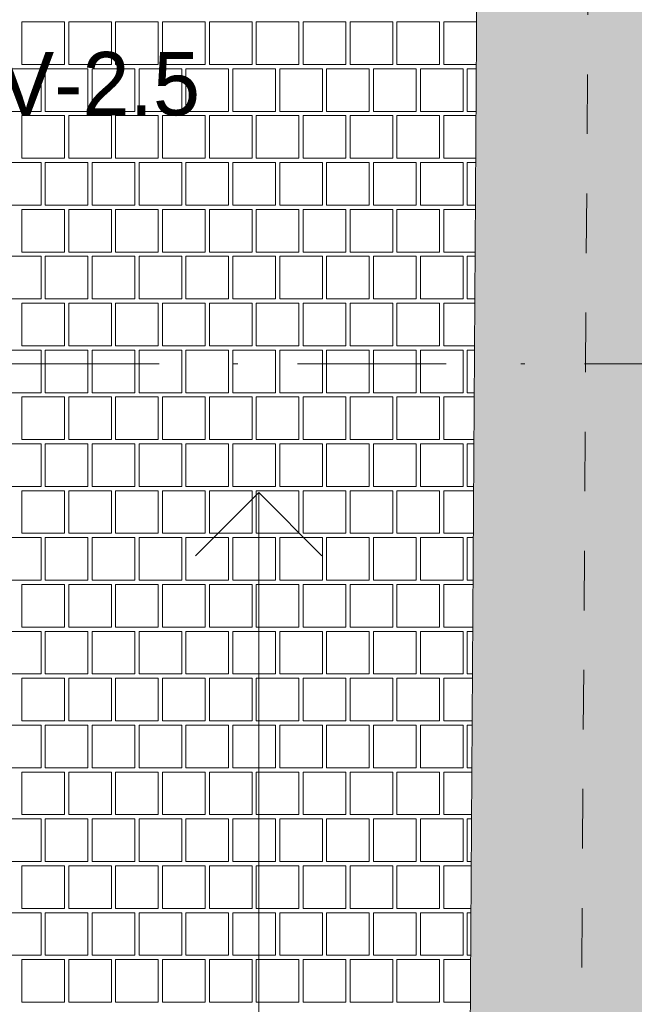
# Paper-space layout 'SA-902 Ruumi 103 siseviimistlused' of a CAD drawing. Header units: millimetres. Extents: x 15 to 415, y 5 to 292.
# Tile 37 of 71: x 120 to 135, y 147 to 170. Entities that reach past the tile are written whole.
import ezdxf
from ezdxf.xclip import XClip

# ---------------------------------------------------------------- set-up
doc = ezdxf.new("R2010")
doc.units = ezdxf.units.MM
doc.header["$MEASUREMENT"] = 0
doc.header["$XCLIPFRAME"] = 2
doc.linetypes.add('Dot & Dashed', pattern=[6.702778, 3.527778, -1.763889, 0, -1.411111])
doc.linetypes.add('Small Dashed', pattern=[2.822222, 1.411111, -1.411111])
for name, color, linetype in [('AR - Seinad SS.ol', 7, 'Continuous'), ('AR - Talad', 7, 'Continuous'), ('AR - Teljed', 7, 'Continuous'), ('SA - põrandaviimistlus', 7, 'Continuous'), ('SA - tähistused - põrandaviimistlus', 7, 'Continuous')]:
    doc.layers.add(name, color=color, linetype=linetype)
doc.styles.add('GENERATED_STYLE_3', font='txt')

# ---------------------------------------------------------------- blocks, each defined once
blk = doc.blocks.new('*X2')
at = {"layer": 'SA - põrandaviimistlus', "color": 254, "linetype": 'Continuous', "lineweight": 13}
for p, q in [((120.433, 168.819), (120.433, 169.829)), ((120.433, 169.829), (120.938, 169.829)), ((121.443, 169.829), (120.938, 169.829)), ((121.443, 168.819), (121.443, 169.829)), ((122.554, 169.829), (121.544, 169.829)), ((121.544, 169.829), (121.544, 168.819)), ((122.554, 168.819), (122.554, 169.829)), ((122.655, 168.819), (122.655, 169.829)), ((122.655, 169.829), (123.16, 169.829)), ((123.665, 169.829), (123.16, 169.829)), ((123.665, 168.819), (123.665, 169.829)), ((124.776, 169.829), (123.766, 169.829)), ((123.766, 169.829), (123.766, 168.819)), ((124.776, 168.819), (124.776, 169.829)), ((124.877, 168.819), (124.877, 169.829)), ((124.877, 169.829), (125.382, 169.829)), ((125.887, 169.829), (125.382, 169.829)), ((125.887, 168.819), (125.887, 169.829)), ((126.998, 169.829), (125.988, 169.829)), ((125.988, 169.829), (125.988, 168.819)), ((126.998, 168.819), (126.998, 169.829)), ((127.099, 168.819), (127.099, 169.829)), ((127.099, 169.829), (127.604, 169.829)), ((128.109, 169.829), (127.604, 169.829)), ((128.109, 168.819), (128.109, 169.829)), ((129.22, 169.829), (128.21, 169.829)), ((128.21, 169.829), (128.21, 168.819)), ((129.22, 168.819), (129.22, 169.829)), ((129.321, 168.819), (129.321, 169.829)), ((129.321, 169.829), (129.826, 169.829)), ((130.331, 169.829), (129.826, 169.829)), ((130.331, 168.819), (130.331, 169.829)), ((131.209, 169.829), (130.432, 169.829)), ((130.432, 169.829), (130.432, 168.819)), ((120.888, 168.718), (119.878, 168.718)), ((120.938, 168.819), (120.433, 168.819)), ((120.888, 167.708), (120.888, 168.718)), ((120.938, 168.819), (121.443, 168.819)), ((121.999, 168.718), (120.989, 168.718)), ((120.989, 168.718), (120.989, 167.708)), ((121.544, 168.819), (122.554, 168.819)), ((121.999, 167.708), (121.999, 168.718)), ((123.11, 168.718), (122.1, 168.718)), ((122.1, 168.718), (122.1, 167.708)), ((123.16, 168.819), (122.655, 168.819)), ((123.11, 167.708), (123.11, 168.718)), ((123.16, 168.819), (123.665, 168.819)), ((124.221, 168.718), (123.211, 168.718)), ((123.211, 168.718), (123.211, 167.708)), ((123.766, 168.819), (124.776, 168.819)), ((124.221, 167.708), (124.221, 168.718)), ((125.332, 168.718), (124.322, 168.718)), ((124.322, 168.718), (124.322, 167.708)), ((125.382, 168.819), (124.877, 168.819)), ((125.332, 167.708), (125.332, 168.718)), ((125.382, 168.819), (125.887, 168.819)), ((126.443, 168.718), (125.433, 168.718)), ((125.433, 168.718), (125.433, 167.708)), ((125.988, 168.819), (126.998, 168.819)), ((126.443, 167.708), (126.443, 168.718)), ((127.554, 168.718), (126.544, 168.718)), ((126.544, 168.718), (126.544, 167.708)), ((127.604, 168.819), (127.099, 168.819)), ((127.554, 167.708), (127.554, 168.718)), ((127.604, 168.819), (128.109, 168.819)), ((128.665, 168.718), (127.655, 168.718)), ((127.655, 168.718), (127.655, 167.708)), ((128.21, 168.819), (129.22, 168.819)), ((128.665, 167.708), (128.665, 168.718)), ((129.776, 168.718), (128.766, 168.718)), ((128.766, 168.718), (128.766, 167.708)), ((129.826, 168.819), (129.321, 168.819)), ((129.776, 167.708), (129.776, 168.718)), ((129.826, 168.819), (130.331, 168.819)), ((130.887, 168.718), (129.877, 168.718)), ((129.877, 168.718), (129.877, 167.708)), ((130.432, 168.819), (131.203, 168.819)), ((130.887, 167.708), (130.887, 168.718)), ((131.202, 168.718), (130.988, 168.718)), ((130.988, 168.718), (130.988, 167.708)), ((119.878, 167.708), (120.888, 167.708)), ((120.433, 166.597), (120.433, 167.607)), ((120.433, 167.607), (120.938, 167.607)), ((121.443, 167.607), (120.938, 167.607)), ((120.989, 167.708), (121.999, 167.708)), ((121.443, 166.597), (121.443, 167.607)), ((122.554, 167.607), (121.544, 167.607)), ((121.544, 167.607), (121.544, 166.597)), ((122.1, 167.708), (123.11, 167.708)), ((122.554, 166.597), (122.554, 167.607)), ((122.655, 166.597), (122.655, 167.607)), ((122.655, 167.607), (123.16, 167.607)), ((123.665, 167.607), (123.16, 167.607)), ((123.211, 167.708), (124.221, 167.708)), ((123.665, 166.597), (123.665, 167.607)), ((124.776, 167.607), (123.766, 167.607)), ((123.766, 167.607), (123.766, 166.597)), ((124.322, 167.708), (125.332, 167.708)), ((124.776, 166.597), (124.776, 167.607)), ((124.877, 166.597), (124.877, 167.607)), ((124.877, 167.607), (125.382, 167.607)), ((125.887, 167.607), (125.382, 167.607)), ((125.433, 167.708), (126.443, 167.708)), ((125.887, 166.597), (125.887, 167.607)), ((126.998, 167.607), (125.988, 167.607)), ((125.988, 167.607), (125.988, 166.597)), ((126.544, 167.708), (127.554, 167.708)), ((126.998, 166.597), (126.998, 167.607)), ((127.099, 166.597), (127.099, 167.607)), ((127.099, 167.607), (127.604, 167.607)), ((128.109, 167.607), (127.604, 167.607)), ((127.655, 167.708), (128.665, 167.708)), ((128.109, 166.597), (128.109, 167.607)), ((129.22, 167.607), (128.21, 167.607)), ((128.21, 167.607), (128.21, 166.597)), ((128.766, 167.708), (129.776, 167.708)), ((129.22, 166.597), (129.22, 167.607)), ((129.321, 166.597), (129.321, 167.607)), ((129.321, 167.607), (129.826, 167.607)), ((130.331, 167.607), (129.826, 167.607)), ((129.877, 167.708), (130.887, 167.708)), ((130.331, 166.597), (130.331, 167.607)), ((131.195, 167.607), (130.432, 167.607)), ((130.432, 167.607), (130.432, 166.597)), ((130.988, 167.708), (131.196, 167.708)), ((120.938, 166.597), (120.433, 166.597)), ((120.938, 166.597), (121.443, 166.597)), ((121.544, 166.597), (122.554, 166.597)), ((123.16, 166.597), (122.655, 166.597)), ((123.16, 166.597), (123.665, 166.597)), ((123.766, 166.597), (124.776, 166.597)), ((125.382, 166.597), (124.877, 166.597)), ((125.382, 166.597), (125.887, 166.597)), ((125.988, 166.597), (126.998, 166.597)), ((127.604, 166.597), (127.099, 166.597)), ((127.604, 166.597), (128.109, 166.597)), ((128.21, 166.597), (129.22, 166.597)), ((129.826, 166.597), (129.321, 166.597)), ((129.826, 166.597), (130.331, 166.597)), ((130.432, 166.597), (131.189, 166.597)), ((120.888, 166.496), (119.878, 166.496)), ((120.888, 165.486), (120.888, 166.496)), ((121.999, 166.496), (120.989, 166.496)), ((120.989, 166.496), (120.989, 165.486)), ((121.999, 165.486), (121.999, 166.496)), ((123.11, 166.496), (122.1, 166.496)), ((122.1, 166.496), (122.1, 165.486)), ((123.11, 165.486), (123.11, 166.496)), ((124.221, 166.496), (123.211, 166.496)), ((123.211, 166.496), (123.211, 165.486)), ((124.221, 165.486), (124.221, 166.496)), ((125.332, 166.496), (124.322, 166.496)), ((124.322, 166.496), (124.322, 165.486)), ((125.332, 165.486), (125.332, 166.496)), ((126.443, 166.496), (125.433, 166.496)), ((125.433, 166.496), (125.433, 165.486)), ((126.443, 165.486), (126.443, 166.496)), ((127.554, 166.496), (126.544, 166.496)), ((126.544, 166.496), (126.544, 165.486)), ((127.554, 165.486), (127.554, 166.496)), ((128.665, 166.496), (127.655, 166.496)), ((127.655, 166.496), (127.655, 165.486)), ((128.665, 165.486), (128.665, 166.496)), ((129.776, 166.496), (128.766, 166.496)), ((128.766, 166.496), (128.766, 165.486)), ((129.776, 165.486), (129.776, 166.496)), ((130.887, 166.496), (129.877, 166.496)), ((129.877, 166.496), (129.877, 165.486)), ((130.887, 165.486), (130.887, 166.496)), ((131.188, 166.496), (130.988, 166.496)), ((130.988, 166.496), (130.988, 165.486)), ((119.878, 165.486), (120.888, 165.486)), ((120.989, 165.486), (121.999, 165.486)), ((122.1, 165.486), (123.11, 165.486)), ((123.211, 165.486), (124.221, 165.486)), ((124.322, 165.486), (125.332, 165.486)), ((125.433, 165.486), (126.443, 165.486)), ((126.544, 165.486), (127.554, 165.486)), ((127.655, 165.486), (128.665, 165.486)), ((128.766, 165.486), (129.776, 165.486)), ((129.877, 165.486), (130.887, 165.486)), ((130.988, 165.486), (131.182, 165.486)), ((120.433, 164.375), (120.433, 165.385)), ((120.433, 165.385), (120.938, 165.385)), ((121.443, 165.385), (120.938, 165.385)), ((121.443, 164.375), (121.443, 165.385)), ((122.554, 165.385), (121.544, 165.385)), ((121.544, 165.385), (121.544, 164.375)), ((122.554, 164.375), (122.554, 165.385)), ((122.655, 164.375), (122.655, 165.385)), ((122.655, 165.385), (123.16, 165.385)), ((123.665, 165.385), (123.16, 165.385)), ((123.665, 164.375), (123.665, 165.385)), ((124.776, 165.385), (123.766, 165.385)), ((123.766, 165.385), (123.766, 164.375)), ((124.776, 164.375), (124.776, 165.385)), ((124.877, 164.375), (124.877, 165.385)), ((124.877, 165.385), (125.382, 165.385)), ((125.887, 165.385), (125.382, 165.385)), ((125.887, 164.375), (125.887, 165.385)), ((126.998, 165.385), (125.988, 165.385)), ((125.988, 165.385), (125.988, 164.375)), ((126.998, 164.375), (126.998, 165.385)), ((127.099, 164.375), (127.099, 165.385)), ((127.099, 165.385), (127.604, 165.385)), ((128.109, 165.385), (127.604, 165.385)), ((128.109, 164.375), (128.109, 165.385)), ((129.22, 165.385), (128.21, 165.385)), ((128.21, 165.385), (128.21, 164.375)), ((129.22, 164.375), (129.22, 165.385)), ((129.321, 164.375), (129.321, 165.385)), ((129.321, 165.385), (129.826, 165.385)), ((130.331, 165.385), (129.826, 165.385)), ((130.331, 164.375), (130.331, 165.385)), ((131.181, 165.385), (130.432, 165.385)), ((130.432, 165.385), (130.432, 164.375)), ((120.888, 164.274), (119.878, 164.274)), ((120.938, 164.375), (120.433, 164.375)), ((120.888, 163.264), (120.888, 164.274)), ((120.938, 164.375), (121.443, 164.375)), ((121.999, 164.274), (120.989, 164.274)), ((120.989, 164.274), (120.989, 163.264)), ((121.544, 164.375), (122.554, 164.375)), ((121.999, 163.264), (121.999, 164.274)), ((123.11, 164.274), (122.1, 164.274)), ((122.1, 164.274), (122.1, 163.264)), ((123.16, 164.375), (122.655, 164.375)), ((123.11, 163.264), (123.11, 164.274)), ((123.16, 164.375), (123.665, 164.375)), ((124.221, 164.274), (123.211, 164.274)), ((123.211, 164.274), (123.211, 163.264)), ((123.766, 164.375), (124.776, 164.375)), ((124.221, 163.264), (124.221, 164.274)), ((125.332, 164.274), (124.322, 164.274)), ((124.322, 164.274), (124.322, 163.264)), ((125.382, 164.375), (124.877, 164.375)), ((125.332, 163.264), (125.332, 164.274)), ((125.382, 164.375), (125.887, 164.375)), ((126.443, 164.274), (125.433, 164.274)), ((125.433, 164.274), (125.433, 163.264)), ((125.988, 164.375), (126.998, 164.375)), ((126.443, 163.264), (126.443, 164.274)), ((127.554, 164.274), (126.544, 164.274)), ((126.544, 164.274), (126.544, 163.264)), ((127.604, 164.375), (127.099, 164.375)), ((127.554, 163.264), (127.554, 164.274)), ((127.604, 164.375), (128.109, 164.375)), ((128.665, 164.274), (127.655, 164.274)), ((127.655, 164.274), (127.655, 163.264)), ((128.21, 164.375), (129.22, 164.375)), ((128.665, 163.264), (128.665, 164.274)), ((129.776, 164.274), (128.766, 164.274)), ((128.766, 164.274), (128.766, 163.264)), ((129.826, 164.375), (129.321, 164.375)), ((129.776, 163.264), (129.776, 164.274)), ((129.826, 164.375), (130.331, 164.375)), ((130.887, 164.274), (129.877, 164.274)), ((129.877, 164.274), (129.877, 163.264)), ((130.432, 164.375), (131.175, 164.375)), ((130.887, 163.264), (130.887, 164.274)), ((131.174, 164.274), (130.988, 164.274)), ((130.988, 164.274), (130.988, 163.264)), ((119.878, 163.264), (120.888, 163.264)), ((120.433, 162.153), (120.433, 163.163)), ((120.433, 163.163), (120.938, 163.163)), ((121.443, 163.163), (120.938, 163.163)), ((120.989, 163.264), (121.999, 163.264)), ((121.443, 162.153), (121.443, 163.163)), ((122.554, 163.163), (121.544, 163.163)), ((121.544, 163.163), (121.544, 162.153)), ((122.1, 163.264), (123.11, 163.264)), ((122.554, 162.153), (122.554, 163.163)), ((122.655, 162.153), (122.655, 163.163)), ((122.655, 163.163), (123.16, 163.163)), ((123.665, 163.163), (123.16, 163.163)), ((123.211, 163.264), (124.221, 163.264)), ((123.665, 162.153), (123.665, 163.163)), ((124.776, 163.163), (123.766, 163.163)), ((123.766, 163.163), (123.766, 162.153)), ((124.322, 163.264), (125.332, 163.264)), ((124.776, 162.153), (124.776, 163.163)), ((124.877, 162.153), (124.877, 163.163)), ((124.877, 163.163), (125.382, 163.163)), ((125.887, 163.163), (125.382, 163.163)), ((125.433, 163.264), (126.443, 163.264)), ((125.887, 162.153), (125.887, 163.163)), ((126.998, 163.163), (125.988, 163.163)), ((125.988, 163.163), (125.988, 162.153)), ((126.544, 163.264), (127.554, 163.264)), ((126.998, 162.153), (126.998, 163.163)), ((127.099, 162.153), (127.099, 163.163)), ((127.099, 163.163), (127.604, 163.163)), ((128.109, 163.163), (127.604, 163.163)), ((127.655, 163.264), (128.665, 163.264)), ((128.109, 162.153), (128.109, 163.163)), ((129.22, 163.163), (128.21, 163.163)), ((128.21, 163.163), (128.21, 162.153)), ((128.766, 163.264), (129.776, 163.264)), ((129.22, 162.153), (129.22, 163.163)), ((129.321, 162.153), (129.321, 163.163)), ((129.321, 163.163), (129.826, 163.163)), ((130.331, 163.163), (129.826, 163.163)), ((129.877, 163.264), (130.887, 163.264)), ((130.331, 162.153), (130.331, 163.163)), ((131.167, 163.163), (130.432, 163.163)), ((130.432, 163.163), (130.432, 162.153)), ((130.988, 163.264), (131.168, 163.264)), ((120.938, 162.153), (120.433, 162.153)), ((120.938, 162.153), (121.443, 162.153)), ((121.544, 162.153), (122.554, 162.153)), ((123.16, 162.153), (122.655, 162.153)), ((123.16, 162.153), (123.665, 162.153)), ((123.766, 162.153), (124.776, 162.153)), ((125.382, 162.153), (124.877, 162.153)), ((125.382, 162.153), (125.887, 162.153)), ((125.988, 162.153), (126.998, 162.153)), ((127.604, 162.153), (127.099, 162.153)), ((127.604, 162.153), (128.109, 162.153)), ((128.21, 162.153), (129.22, 162.153)), ((129.826, 162.153), (129.321, 162.153)), ((129.826, 162.153), (130.331, 162.153)), ((130.432, 162.153), (131.16, 162.153)), ((120.888, 162.052), (119.878, 162.052)), ((120.888, 161.042), (120.888, 162.052)), ((121.999, 162.052), (120.989, 162.052)), ((120.989, 162.052), (120.989, 161.042)), ((121.999, 161.042), (121.999, 162.052)), ((123.11, 162.052), (122.1, 162.052)), ((122.1, 162.052), (122.1, 161.042)), ((123.11, 161.042), (123.11, 162.052)), ((124.221, 162.052), (123.211, 162.052)), ((123.211, 162.052), (123.211, 161.042)), ((124.221, 161.042), (124.221, 162.052)), ((125.332, 162.052), (124.322, 162.052)), ((124.322, 162.052), (124.322, 161.042)), ((125.332, 161.042), (125.332, 162.052)), ((126.443, 162.052), (125.433, 162.052)), ((125.433, 162.052), (125.433, 161.042)), ((126.443, 161.042), (126.443, 162.052)), ((127.554, 162.052), (126.544, 162.052)), ((126.544, 162.052), (126.544, 161.042)), ((127.554, 161.042), (127.554, 162.052)), ((128.665, 162.052), (127.655, 162.052)), ((127.655, 162.052), (127.655, 161.042)), ((128.665, 161.042), (128.665, 162.052)), ((129.776, 162.052), (128.766, 162.052)), ((128.766, 162.052), (128.766, 161.042)), ((129.776, 161.042), (129.776, 162.052)), ((130.887, 162.052), (129.877, 162.052)), ((129.877, 162.052), (129.877, 161.042)), ((130.887, 161.042), (130.887, 162.052)), ((131.16, 162.052), (130.988, 162.052)), ((130.988, 162.052), (130.988, 161.042)), ((119.878, 161.042), (120.888, 161.042)), ((120.989, 161.042), (121.999, 161.042)), ((122.1, 161.042), (123.11, 161.042)), ((123.211, 161.042), (124.221, 161.042)), ((124.322, 161.042), (125.332, 161.042)), ((125.433, 161.042), (126.443, 161.042)), ((126.544, 161.042), (127.554, 161.042)), ((127.655, 161.042), (128.665, 161.042)), ((128.766, 161.042), (129.776, 161.042)), ((129.877, 161.042), (130.887, 161.042)), ((130.988, 161.042), (131.153, 161.042)), ((120.433, 159.931), (120.433, 160.941)), ((120.433, 160.941), (120.938, 160.941)), ((121.443, 160.941), (120.938, 160.941)), ((121.443, 159.931), (121.443, 160.941)), ((122.554, 160.941), (121.544, 160.941)), ((121.544, 160.941), (121.544, 159.931)), ((122.554, 159.931), (122.554, 160.941)), ((122.655, 159.931), (122.655, 160.941)), ((122.655, 160.941), (123.16, 160.941)), ((123.665, 160.941), (123.16, 160.941)), ((123.665, 159.931), (123.665, 160.941)), ((124.776, 160.941), (123.766, 160.941)), ((123.766, 160.941), (123.766, 159.931)), ((124.776, 159.931), (124.776, 160.941)), ((124.877, 159.931), (124.877, 160.941)), ((124.877, 160.941), (125.382, 160.941)), ((125.887, 160.941), (125.382, 160.941)), ((125.887, 159.931), (125.887, 160.941)), ((126.998, 160.941), (125.988, 160.941)), ((125.988, 160.941), (125.988, 159.931)), ((126.998, 159.931), (126.998, 160.941)), ((127.099, 159.931), (127.099, 160.941)), ((127.099, 160.941), (127.604, 160.941)), ((128.109, 160.941), (127.604, 160.941)), ((128.109, 159.931), (128.109, 160.941)), ((129.22, 160.941), (128.21, 160.941)), ((128.21, 160.941), (128.21, 159.931)), ((129.22, 159.931), (129.22, 160.941)), ((129.321, 159.931), (129.321, 160.941)), ((129.321, 160.941), (129.826, 160.941)), ((130.331, 160.941), (129.826, 160.941)), ((130.331, 159.931), (130.331, 160.941)), ((131.153, 160.941), (130.432, 160.941)), ((130.432, 160.941), (130.432, 159.931)), ((120.888, 159.83), (119.878, 159.83)), ((120.938, 159.931), (120.433, 159.931)), ((120.888, 158.82), (120.888, 159.83)), ((120.938, 159.931), (121.443, 159.931)), ((121.999, 159.83), (120.989, 159.83)), ((120.989, 159.83), (120.989, 158.82)), ((121.544, 159.931), (122.554, 159.931)), ((121.999, 158.82), (121.999, 159.83)), ((123.11, 159.83), (122.1, 159.83)), ((122.1, 159.83), (122.1, 158.82)), ((123.16, 159.931), (122.655, 159.931)), ((123.11, 158.82), (123.11, 159.83)), ((123.16, 159.931), (123.665, 159.931)), ((124.221, 159.83), (123.211, 159.83)), ((123.211, 159.83), (123.211, 158.82)), ((123.766, 159.931), (124.776, 159.931)), ((124.221, 158.82), (124.221, 159.83)), ((125.332, 159.83), (124.322, 159.83)), ((124.322, 159.83), (124.322, 158.82)), ((125.382, 159.931), (124.877, 159.931)), ((125.332, 158.82), (125.332, 159.83)), ((125.382, 159.931), (125.887, 159.931)), ((126.443, 159.83), (125.433, 159.83)), ((125.433, 159.83), (125.433, 158.82)), ((125.988, 159.931), (126.998, 159.931)), ((126.443, 158.82), (126.443, 159.83)), ((127.554, 159.83), (126.544, 159.83)), ((126.544, 159.83), (126.544, 158.82)), ((127.604, 159.931), (127.099, 159.931)), ((127.554, 158.82), (127.554, 159.83)), ((127.604, 159.931), (128.109, 159.931)), ((128.665, 159.83), (127.655, 159.83)), ((127.655, 159.83), (127.655, 158.82)), ((128.21, 159.931), (129.22, 159.931)), ((128.665, 158.82), (128.665, 159.83)), ((129.776, 159.83), (128.766, 159.83)), ((128.766, 159.83), (128.766, 158.82)), ((129.826, 159.931), (129.321, 159.931)), ((129.776, 158.82), (129.776, 159.83)), ((129.826, 159.931), (130.331, 159.931)), ((130.887, 159.83), (129.877, 159.83)), ((129.877, 159.83), (129.877, 158.82)), ((130.432, 159.931), (131.146, 159.931)), ((130.887, 158.82), (130.887, 159.83)), ((131.146, 159.83), (130.988, 159.83)), ((130.988, 159.83), (130.988, 158.82)), ((119.878, 158.82), (120.888, 158.82)), ((120.433, 157.709), (120.433, 158.719)), ((120.433, 158.719), (120.938, 158.719)), ((121.443, 158.719), (120.938, 158.719)), ((120.989, 158.82), (121.999, 158.82)), ((121.443, 157.709), (121.443, 158.719)), ((122.554, 158.719), (121.544, 158.719)), ((121.544, 158.719), (121.544, 157.709)), ((122.1, 158.82), (123.11, 158.82)), ((122.554, 157.709), (122.554, 158.719)), ((122.655, 157.709), (122.655, 158.719)), ((122.655, 158.719), (123.16, 158.719)), ((123.665, 158.719), (123.16, 158.719)), ((123.211, 158.82), (124.221, 158.82)), ((123.665, 157.709), (123.665, 158.719)), ((124.776, 158.719), (123.766, 158.719)), ((123.766, 158.719), (123.766, 157.709)), ((124.322, 158.82), (125.332, 158.82)), ((124.776, 157.709), (124.776, 158.719)), ((124.877, 157.709), (124.877, 158.719)), ((124.877, 158.719), (125.382, 158.719)), ((125.887, 158.719), (125.382, 158.719)), ((125.433, 158.82), (126.443, 158.82)), ((125.887, 157.709), (125.887, 158.719)), ((126.998, 158.719), (125.988, 158.719)), ((125.988, 158.719), (125.988, 157.709)), ((126.544, 158.82), (127.554, 158.82)), ((126.998, 157.709), (126.998, 158.719)), ((127.099, 157.709), (127.099, 158.719)), ((127.099, 158.719), (127.604, 158.719)), ((128.109, 158.719), (127.604, 158.719)), ((127.655, 158.82), (128.665, 158.82)), ((128.109, 157.709), (128.109, 158.719)), ((129.22, 158.719), (128.21, 158.719)), ((128.21, 158.719), (128.21, 157.709)), ((128.766, 158.82), (129.776, 158.82)), ((129.22, 157.709), (129.22, 158.719)), ((129.321, 157.709), (129.321, 158.719)), ((129.321, 158.719), (129.826, 158.719)), ((130.331, 158.719), (129.826, 158.719)), ((129.877, 158.82), (130.887, 158.82)), ((130.331, 157.709), (130.331, 158.719)), ((131.139, 158.719), (130.432, 158.719)), ((130.432, 158.719), (130.432, 157.709)), ((130.988, 158.82), (131.139, 158.82)), ((120.888, 157.608), (119.878, 157.608)), ((120.938, 157.709), (120.433, 157.709)), ((120.888, 156.598), (120.888, 157.608)), ((120.938, 157.709), (121.443, 157.709)), ((121.999, 157.608), (120.989, 157.608)), ((120.989, 157.608), (120.989, 156.598)), ((121.544, 157.709), (122.554, 157.709)), ((121.999, 156.598), (121.999, 157.608)), ((123.11, 157.608), (122.1, 157.608)), ((122.1, 157.608), (122.1, 156.598)), ((123.16, 157.709), (122.655, 157.709)), ((123.11, 156.598), (123.11, 157.608)), ((123.16, 157.709), (123.665, 157.709)), ((124.221, 157.608), (123.211, 157.608)), ((123.211, 157.608), (123.211, 156.598)), ((123.766, 157.709), (124.776, 157.709)), ((124.221, 156.598), (124.221, 157.608)), ((125.332, 157.608), (124.322, 157.608)), ((124.322, 157.608), (124.322, 156.598)), ((125.382, 157.709), (124.877, 157.709)), ((125.332, 156.598), (125.332, 157.608)), ((125.382, 157.709), (125.887, 157.709)), ((126.443, 157.608), (125.433, 157.608)), ((125.433, 157.608), (125.433, 156.598)), ((125.988, 157.709), (126.998, 157.709)), ((126.443, 156.598), (126.443, 157.608)), ((127.554, 157.608), (126.544, 157.608)), ((126.544, 157.608), (126.544, 156.598)), ((127.604, 157.709), (127.099, 157.709)), ((127.554, 156.598), (127.554, 157.608)), ((127.604, 157.709), (128.109, 157.709)), ((128.665, 157.608), (127.655, 157.608)), ((127.655, 157.608), (127.655, 156.598)), ((128.21, 157.709), (129.22, 157.709)), ((128.665, 156.598), (128.665, 157.608)), ((129.776, 157.608), (128.766, 157.608)), ((128.766, 157.608), (128.766, 156.598)), ((129.826, 157.709), (129.321, 157.709)), ((129.776, 156.598), (129.776, 157.608)), ((129.826, 157.709), (130.331, 157.709)), ((130.887, 157.608), (129.877, 157.608)), ((129.877, 157.608), (129.877, 156.598)), ((130.432, 157.709), (131.132, 157.709)), ((130.887, 156.598), (130.887, 157.608)), ((131.132, 157.608), (130.988, 157.608)), ((130.988, 157.608), (130.988, 156.598)), ((119.878, 156.598), (120.888, 156.598)), ((120.989, 156.598), (121.999, 156.598)), ((122.1, 156.598), (123.11, 156.598)), ((123.211, 156.598), (124.221, 156.598)), ((124.322, 156.598), (125.332, 156.598)), ((125.433, 156.598), (126.443, 156.598)), ((126.544, 156.598), (127.554, 156.598)), ((127.655, 156.598), (128.665, 156.598)), ((128.766, 156.598), (129.776, 156.598)), ((129.877, 156.598), (130.887, 156.598)), ((130.988, 156.598), (131.125, 156.598)), ((120.433, 155.487), (120.433, 156.497)), ((120.433, 156.497), (120.938, 156.497)), ((121.443, 156.497), (120.938, 156.497)), ((121.443, 155.487), (121.443, 156.497)), ((122.554, 156.497), (121.544, 156.497)), ((121.544, 156.497), (121.544, 155.487)), ((122.554, 155.487), (122.554, 156.497)), ((122.655, 155.487), (122.655, 156.497)), ((122.655, 156.497), (123.16, 156.497)), ((123.665, 156.497), (123.16, 156.497)), ((123.665, 155.487), (123.665, 156.497)), ((124.776, 156.497), (123.766, 156.497)), ((123.766, 156.497), (123.766, 155.487)), ((124.776, 155.487), (124.776, 156.497)), ((124.877, 155.487), (124.877, 156.497)), ((124.877, 156.497), (125.382, 156.497)), ((125.887, 156.497), (125.382, 156.497)), ((125.887, 155.487), (125.887, 156.497)), ((126.998, 156.497), (125.988, 156.497)), ((125.988, 156.497), (125.988, 155.487)), ((126.998, 155.487), (126.998, 156.497)), ((127.099, 155.487), (127.099, 156.497)), ((127.099, 156.497), (127.604, 156.497)), ((128.109, 156.497), (127.604, 156.497)), ((128.109, 155.487), (128.109, 156.497)), ((129.22, 156.497), (128.21, 156.497)), ((128.21, 156.497), (128.21, 155.487)), ((129.22, 155.487), (129.22, 156.497)), ((129.321, 155.487), (129.321, 156.497)), ((129.321, 156.497), (129.826, 156.497)), ((130.331, 156.497), (129.826, 156.497)), ((130.331, 155.487), (130.331, 156.497)), ((131.125, 156.497), (130.432, 156.497)), ((130.432, 156.497), (130.432, 155.487)), ((120.888, 155.386), (119.878, 155.386)), ((120.938, 155.487), (120.433, 155.487)), ((120.888, 154.376), (120.888, 155.386)), ((120.938, 155.487), (121.443, 155.487)), ((121.999, 155.386), (120.989, 155.386)), ((120.989, 155.386), (120.989, 154.376)), ((121.544, 155.487), (122.554, 155.487)), ((121.999, 154.376), (121.999, 155.386)), ((123.11, 155.386), (122.1, 155.386)), ((122.1, 155.386), (122.1, 154.376)), ((123.16, 155.487), (122.655, 155.487)), ((123.11, 154.376), (123.11, 155.386)), ((123.16, 155.487), (123.665, 155.487)), ((124.221, 155.386), (123.211, 155.386)), ((123.211, 155.386), (123.211, 154.376)), ((123.766, 155.487), (124.776, 155.487)), ((124.221, 154.376), (124.221, 155.386)), ((125.332, 155.386), (124.322, 155.386)), ((124.322, 155.386), (124.322, 154.376)), ((125.382, 155.487), (124.877, 155.487)), ((125.332, 154.376), (125.332, 155.386)), ((125.382, 155.487), (125.887, 155.487)), ((126.443, 155.386), (125.433, 155.386)), ((125.433, 155.386), (125.433, 154.376)), ((125.988, 155.487), (126.998, 155.487)), ((126.443, 154.376), (126.443, 155.386)), ((127.554, 155.386), (126.544, 155.386)), ((126.544, 155.386), (126.544, 154.376)), ((127.604, 155.487), (127.099, 155.487)), ((127.554, 154.376), (127.554, 155.386)), ((127.604, 155.487), (128.109, 155.487)), ((128.665, 155.386), (127.655, 155.386)), ((127.655, 155.386), (127.655, 154.376)), ((128.21, 155.487), (129.22, 155.487)), ((128.665, 154.376), (128.665, 155.386)), ((129.776, 155.386), (128.766, 155.386)), ((128.766, 155.386), (128.766, 154.376)), ((129.826, 155.487), (129.321, 155.487)), ((129.776, 154.376), (129.776, 155.386)), ((129.826, 155.487), (130.331, 155.487)), ((130.887, 155.386), (129.877, 155.386)), ((129.877, 155.386), (129.877, 154.376)), ((130.432, 155.487), (131.118, 155.487)), ((130.887, 154.376), (130.887, 155.386)), ((131.118, 155.386), (130.988, 155.386)), ((130.988, 155.386), (130.988, 154.376)), ((119.878, 154.376), (120.888, 154.376)), ((120.433, 153.265), (120.433, 154.275)), ((120.433, 154.275), (120.938, 154.275)), ((121.443, 154.275), (120.938, 154.275)), ((120.989, 154.376), (121.999, 154.376)), ((121.443, 153.265), (121.443, 154.275)), ((122.554, 154.275), (121.544, 154.275)), ((121.544, 154.275), (121.544, 153.265)), ((122.1, 154.376), (123.11, 154.376)), ((122.554, 153.265), (122.554, 154.275)), ((122.655, 153.265), (122.655, 154.275)), ((122.655, 154.275), (123.16, 154.275)), ((123.665, 154.275), (123.16, 154.275)), ((123.211, 154.376), (124.221, 154.376)), ((123.665, 153.265), (123.665, 154.275)), ((124.776, 154.275), (123.766, 154.275)), ((123.766, 154.275), (123.766, 153.265)), ((124.322, 154.376), (125.332, 154.376)), ((124.776, 153.265), (124.776, 154.275)), ((124.877, 153.265), (124.877, 154.275)), ((124.877, 154.275), (125.382, 154.275)), ((125.887, 154.275), (125.382, 154.275)), ((125.433, 154.376), (126.443, 154.376)), ((125.887, 153.265), (125.887, 154.275)), ((126.998, 154.275), (125.988, 154.275)), ((125.988, 154.275), (125.988, 153.265)), ((126.544, 154.376), (127.554, 154.376)), ((126.998, 153.265), (126.998, 154.275)), ((127.099, 153.265), (127.099, 154.275)), ((127.099, 154.275), (127.604, 154.275)), ((128.109, 154.275), (127.604, 154.275)), ((127.655, 154.376), (128.665, 154.376)), ((128.109, 153.265), (128.109, 154.275)), ((129.22, 154.275), (128.21, 154.275)), ((128.21, 154.275), (128.21, 153.265)), ((128.766, 154.376), (129.776, 154.376)), ((129.22, 153.265), (129.22, 154.275)), ((129.321, 153.265), (129.321, 154.275)), ((129.321, 154.275), (129.826, 154.275)), ((130.331, 154.275), (129.826, 154.275)), ((129.877, 154.376), (130.887, 154.376)), ((130.331, 153.265), (130.331, 154.275)), ((131.111, 154.275), (130.432, 154.275)), ((130.432, 154.275), (130.432, 153.265)), ((130.988, 154.376), (131.111, 154.376)), ((120.888, 153.164), (119.878, 153.164)), ((120.938, 153.265), (120.433, 153.265)), ((120.888, 152.154), (120.888, 153.164)), ((120.938, 153.265), (121.443, 153.265)), ((121.999, 153.164), (120.989, 153.164)), ((120.989, 153.164), (120.989, 152.154)), ((121.544, 153.265), (122.554, 153.265)), ((121.999, 152.154), (121.999, 153.164)), ((123.11, 153.164), (122.1, 153.164)), ((122.1, 153.164), (122.1, 152.154)), ((123.16, 153.265), (122.655, 153.265)), ((123.11, 152.154), (123.11, 153.164)), ((123.16, 153.265), (123.665, 153.265)), ((124.221, 153.164), (123.211, 153.164)), ((123.211, 153.164), (123.211, 152.154)), ((123.766, 153.265), (124.776, 153.265)), ((124.221, 152.154), (124.221, 153.164)), ((125.332, 153.164), (124.322, 153.164)), ((124.322, 153.164), (124.322, 152.154)), ((125.382, 153.265), (124.877, 153.265)), ((125.332, 152.154), (125.332, 153.164)), ((125.382, 153.265), (125.887, 153.265)), ((126.443, 153.164), (125.433, 153.164)), ((125.433, 153.164), (125.433, 152.154)), ((125.988, 153.265), (126.998, 153.265)), ((126.443, 152.154), (126.443, 153.164)), ((127.554, 153.164), (126.544, 153.164)), ((126.544, 153.164), (126.544, 152.154)), ((127.604, 153.265), (127.099, 153.265)), ((127.554, 152.154), (127.554, 153.164)), ((127.604, 153.265), (128.109, 153.265)), ((128.665, 153.164), (127.655, 153.164)), ((127.655, 153.164), (127.655, 152.154)), ((128.21, 153.265), (129.22, 153.265)), ((128.665, 152.154), (128.665, 153.164)), ((129.776, 153.164), (128.766, 153.164)), ((128.766, 153.164), (128.766, 152.154)), ((129.826, 153.265), (129.321, 153.265)), ((129.776, 152.154), (129.776, 153.164)), ((129.826, 153.265), (130.331, 153.265)), ((130.887, 153.164), (129.877, 153.164)), ((129.877, 153.164), (129.877, 152.154)), ((130.432, 153.265), (131.104, 153.265)), ((130.887, 152.154), (130.887, 153.164)), ((131.104, 153.164), (130.988, 153.164)), ((130.988, 153.164), (130.988, 152.154)), ((119.878, 152.154), (120.888, 152.154)), ((120.989, 152.154), (121.999, 152.154)), ((122.1, 152.154), (123.11, 152.154)), ((123.211, 152.154), (124.221, 152.154)), ((124.322, 152.154), (125.332, 152.154)), ((125.433, 152.154), (126.443, 152.154)), ((126.544, 152.154), (127.554, 152.154)), ((127.655, 152.154), (128.665, 152.154)), ((128.766, 152.154), (129.776, 152.154)), ((129.877, 152.154), (130.887, 152.154)), ((130.988, 152.154), (131.097, 152.154)), ((120.433, 151.043), (120.433, 152.053)), ((120.433, 152.053), (120.938, 152.053)), ((121.443, 152.053), (120.938, 152.053)), ((121.443, 151.043), (121.443, 152.053)), ((122.554, 152.053), (121.544, 152.053)), ((121.544, 152.053), (121.544, 151.043)), ((122.554, 151.043), (122.554, 152.053)), ((122.655, 151.043), (122.655, 152.053)), ((122.655, 152.053), (123.16, 152.053)), ((123.665, 152.053), (123.16, 152.053)), ((123.665, 151.043), (123.665, 152.053)), ((124.776, 152.053), (123.766, 152.053)), ((123.766, 152.053), (123.766, 151.043)), ((124.776, 151.043), (124.776, 152.053)), ((124.877, 151.043), (124.877, 152.053)), ((124.877, 152.053), (125.382, 152.053)), ((125.887, 152.053), (125.382, 152.053)), ((125.887, 151.043), (125.887, 152.053)), ((126.998, 152.053), (125.988, 152.053)), ((125.988, 152.053), (125.988, 151.043)), ((126.998, 151.043), (126.998, 152.053)), ((127.099, 151.043), (127.099, 152.053)), ((127.099, 152.053), (127.604, 152.053)), ((128.109, 152.053), (127.604, 152.053)), ((128.109, 151.043), (128.109, 152.053)), ((129.22, 152.053), (128.21, 152.053)), ((128.21, 152.053), (128.21, 151.043)), ((129.22, 151.043), (129.22, 152.053)), ((129.321, 151.043), (129.321, 152.053)), ((129.321, 152.053), (129.826, 152.053)), ((130.331, 152.053), (129.826, 152.053)), ((130.331, 151.043), (130.331, 152.053)), ((131.096, 152.053), (130.432, 152.053)), ((130.432, 152.053), (130.432, 151.043)), ((120.938, 151.043), (120.433, 151.043)), ((120.938, 151.043), (121.443, 151.043)), ((121.544, 151.043), (122.554, 151.043)), ((123.16, 151.043), (122.655, 151.043)), ((123.16, 151.043), (123.665, 151.043)), ((123.766, 151.043), (124.776, 151.043)), ((125.382, 151.043), (124.877, 151.043)), ((125.382, 151.043), (125.887, 151.043)), ((125.988, 151.043), (126.998, 151.043)), ((127.604, 151.043), (127.099, 151.043)), ((127.604, 151.043), (128.109, 151.043)), ((128.21, 151.043), (129.22, 151.043)), ((129.826, 151.043), (129.321, 151.043)), ((129.826, 151.043), (130.331, 151.043)), ((130.432, 151.043), (131.09, 151.043)), ((120.888, 150.942), (119.878, 150.942)), ((120.888, 149.932), (120.888, 150.942)), ((121.999, 150.942), (120.989, 150.942)), ((120.989, 150.942), (120.989, 149.932)), ((121.999, 149.932), (121.999, 150.942)), ((123.11, 150.942), (122.1, 150.942)), ((122.1, 150.942), (122.1, 149.932)), ((123.11, 149.932), (123.11, 150.942)), ((124.221, 150.942), (123.211, 150.942)), ((123.211, 150.942), (123.211, 149.932)), ((124.221, 149.932), (124.221, 150.942)), ((125.332, 150.942), (124.322, 150.942)), ((124.322, 150.942), (124.322, 149.932)), ((125.332, 149.932), (125.332, 150.942)), ((126.443, 150.942), (125.433, 150.942)), ((125.433, 150.942), (125.433, 149.932)), ((126.443, 149.932), (126.443, 150.942)), ((127.554, 150.942), (126.544, 150.942)), ((126.544, 150.942), (126.544, 149.932)), ((127.554, 149.932), (127.554, 150.942)), ((128.665, 150.942), (127.655, 150.942)), ((127.655, 150.942), (127.655, 149.932)), ((128.665, 149.932), (128.665, 150.942)), ((129.776, 150.942), (128.766, 150.942)), ((128.766, 150.942), (128.766, 149.932)), ((129.776, 149.932), (129.776, 150.942)), ((130.887, 150.942), (129.877, 150.942)), ((129.877, 150.942), (129.877, 149.932)), ((130.887, 149.932), (130.887, 150.942)), ((131.089, 150.942), (130.988, 150.942)), ((130.988, 150.942), (130.988, 149.932)), ((119.878, 149.932), (120.888, 149.932)), ((120.433, 148.821), (120.433, 149.831)), ((120.433, 149.831), (120.938, 149.831)), ((121.443, 149.831), (120.938, 149.831)), ((120.989, 149.932), (121.999, 149.932)), ((121.443, 148.821), (121.443, 149.831)), ((122.554, 149.831), (121.544, 149.831)), ((121.544, 149.831), (121.544, 148.821)), ((122.1, 149.932), (123.11, 149.932)), ((122.554, 148.821), (122.554, 149.831)), ((122.655, 148.821), (122.655, 149.831)), ((122.655, 149.831), (123.16, 149.831)), ((123.665, 149.831), (123.16, 149.831)), ((123.211, 149.932), (124.221, 149.932)), ((123.665, 148.821), (123.665, 149.831)), ((124.776, 149.831), (123.766, 149.831)), ((123.766, 149.831), (123.766, 148.821)), ((124.322, 149.932), (125.332, 149.932)), ((124.776, 148.821), (124.776, 149.831)), ((124.877, 148.821), (124.877, 149.831)), ((124.877, 149.831), (125.382, 149.831)), ((125.887, 149.831), (125.382, 149.831)), ((125.433, 149.932), (126.443, 149.932)), ((125.887, 148.821), (125.887, 149.831)), ((126.998, 149.831), (125.988, 149.831)), ((125.988, 149.831), (125.988, 148.821)), ((126.544, 149.932), (127.554, 149.932)), ((126.998, 148.821), (126.998, 149.831)), ((127.099, 148.821), (127.099, 149.831)), ((127.099, 149.831), (127.604, 149.831)), ((128.109, 149.831), (127.604, 149.831)), ((127.655, 149.932), (128.665, 149.932)), ((128.109, 148.821), (128.109, 149.831)), ((129.22, 149.831), (128.21, 149.831)), ((128.21, 149.831), (128.21, 148.821)), ((128.766, 149.932), (129.776, 149.932)), ((129.22, 148.821), (129.22, 149.831)), ((129.321, 148.821), (129.321, 149.831)), ((129.321, 149.831), (129.826, 149.831)), ((130.331, 149.831), (129.826, 149.831)), ((129.877, 149.932), (130.887, 149.932)), ((130.331, 148.821), (130.331, 149.831)), ((131.082, 149.831), (130.432, 149.831)), ((130.432, 149.831), (130.432, 148.821)), ((130.988, 149.932), (131.083, 149.932)), ((120.888, 148.72), (119.878, 148.72)), ((120.938, 148.821), (120.433, 148.821)), ((120.888, 147.71), (120.888, 148.72)), ((120.938, 148.821), (121.443, 148.821)), ((121.999, 148.72), (120.989, 148.72)), ((120.989, 148.72), (120.989, 147.71)), ((121.544, 148.821), (122.554, 148.821)), ((121.999, 147.71), (121.999, 148.72)), ((123.11, 148.72), (122.1, 148.72)), ((122.1, 148.72), (122.1, 147.71)), ((123.16, 148.821), (122.655, 148.821)), ((123.11, 147.71), (123.11, 148.72)), ((123.16, 148.821), (123.665, 148.821)), ((124.221, 148.72), (123.211, 148.72)), ((123.211, 148.72), (123.211, 147.71)), ((123.766, 148.821), (124.776, 148.821)), ((124.221, 147.71), (124.221, 148.72)), ((125.332, 148.72), (124.322, 148.72)), ((124.322, 148.72), (124.322, 147.71)), ((125.382, 148.821), (124.877, 148.821)), ((125.332, 147.71), (125.332, 148.72)), ((125.382, 148.821), (125.887, 148.821)), ((126.443, 148.72), (125.433, 148.72)), ((125.433, 148.72), (125.433, 147.71)), ((125.988, 148.821), (126.998, 148.821)), ((126.443, 147.71), (126.443, 148.72)), ((127.554, 148.72), (126.544, 148.72)), ((126.544, 148.72), (126.544, 147.71)), ((127.604, 148.821), (127.099, 148.821)), ((127.554, 147.71), (127.554, 148.72)), ((127.604, 148.821), (128.109, 148.821)), ((128.665, 148.72), (127.655, 148.72)), ((127.655, 148.72), (127.655, 147.71)), ((128.21, 148.821), (129.22, 148.821)), ((128.665, 147.71), (128.665, 148.72)), ((129.776, 148.72), (128.766, 148.72)), ((128.766, 148.72), (128.766, 147.71)), ((129.826, 148.821), (129.321, 148.821)), ((129.776, 147.71), (129.776, 148.72)), ((129.826, 148.821), (130.331, 148.821)), ((130.887, 148.72), (129.877, 148.72)), ((129.877, 148.72), (129.877, 147.71)), ((130.432, 148.821), (131.076, 148.821)), ((130.887, 147.71), (130.887, 148.72)), ((131.075, 148.72), (130.988, 148.72)), ((130.988, 148.72), (130.988, 147.71)), ((119.878, 147.71), (120.888, 147.71)), ((120.989, 147.71), (121.999, 147.71)), ((122.1, 147.71), (123.11, 147.71)), ((123.211, 147.71), (124.221, 147.71)), ((124.322, 147.71), (125.332, 147.71)), ((125.433, 147.71), (126.443, 147.71)), ((126.544, 147.71), (127.554, 147.71)), ((127.655, 147.71), (128.665, 147.71)), ((128.766, 147.71), (129.776, 147.71)), ((129.877, 147.71), (130.887, 147.71)), ((130.988, 147.71), (131.069, 147.71)), ((120.433, 146.599), (120.433, 147.609)), ((120.433, 147.609), (120.938, 147.609)), ((121.443, 147.609), (120.938, 147.609)), ((121.443, 146.599), (121.443, 147.609)), ((122.554, 147.609), (121.544, 147.609)), ((121.544, 147.609), (121.544, 146.599)), ((122.554, 146.599), (122.554, 147.609)), ((122.655, 146.599), (122.655, 147.609)), ((122.655, 147.609), (123.16, 147.609)), ((123.665, 147.609), (123.16, 147.609)), ((123.665, 146.599), (123.665, 147.609)), ((124.776, 147.609), (123.766, 147.609)), ((123.766, 147.609), (123.766, 146.599)), ((124.776, 146.599), (124.776, 147.609)), ((124.877, 146.599), (124.877, 147.609)), ((124.877, 147.609), (125.382, 147.609)), ((125.887, 147.609), (125.382, 147.609)), ((125.887, 146.599), (125.887, 147.609)), ((126.998, 147.609), (125.988, 147.609)), ((125.988, 147.609), (125.988, 146.599)), ((126.998, 146.599), (126.998, 147.609)), ((127.099, 146.599), (127.099, 147.609)), ((127.099, 147.609), (127.604, 147.609)), ((128.109, 147.609), (127.604, 147.609)), ((128.109, 146.599), (128.109, 147.609)), ((129.22, 147.609), (128.21, 147.609)), ((128.21, 147.609), (128.21, 146.599)), ((129.22, 146.599), (129.22, 147.609)), ((129.321, 146.599), (129.321, 147.609)), ((129.321, 147.609), (129.826, 147.609)), ((130.331, 147.609), (129.826, 147.609)), ((130.331, 146.599), (130.331, 147.609)), ((131.068, 147.609), (130.432, 147.609)), ((130.432, 147.609), (130.432, 146.599)), ((120.938, 146.599), (120.433, 146.599)), ((120.938, 146.599), (121.443, 146.599)), ((121.544, 146.599), (122.554, 146.599)), ((123.16, 146.599), (122.655, 146.599)), ((123.16, 146.599), (123.665, 146.599)), ((123.766, 146.599), (124.776, 146.599)), ((125.382, 146.599), (124.877, 146.599)), ((125.382, 146.599), (125.887, 146.599)), ((125.988, 146.599), (126.998, 146.599)), ((127.604, 146.599), (127.099, 146.599)), ((127.604, 146.599), (128.109, 146.599)), ((128.21, 146.599), (129.22, 146.599)), ((129.826, 146.599), (129.321, 146.599)), ((129.826, 146.599), (130.331, 146.599)), ((130.432, 146.599), (131.062, 146.599))]:
    blk.add_line(p, q, dxfattribs=at)
blk = doc.blocks.new('Drawing_1_1', base_point=(61.449, 53.275))
at = {"layer": 'SA - põrandaviimistlus', "linetype": 'Continuous', "lineweight": 13}
h = blk.add_hatch(dxfattribs=at)
h.set_pattern_fill('Grid_600x600_0001', color=254, style=0, pattern_type=2)
h.set_pattern_definition([(0, (61.449, 53.2755), (0, 6), []), (90, (61.449, 53.2755), (-6, 0), [])])
h.paths.add_polyline_path([(105.721, 218.244), (105.386, 198.526), (106.736, 198.516), (106.695, 195.537), (108.166, 195.537), (108.166, 192.767), (134.015, 192.767), (134.015, 195.537), (134.304, 195.537), (134.3, 197.881), (142.202, 197.893), (142.23, 199.986), (149.429, 199.89), (149.404, 196.959), (152.262, 196.963), (152.267, 193.163), (188.583, 193.218), (188.577, 197.018), (193.466, 197.026), (193.466, 198.218), (199.166, 198.218), (199.166, 197.034), (214.276, 197.057), (214.287, 189.857), (213.642, 189.856), (213.261, 163.413), (213.958, 163.415), (213.978, 157.565), (211.724, 157.584), (211.333, 131.191), (212.783, 131.169), (212.78, 130.925), (213.902, 130.927), (213.914, 125.227), (190.819, 125.196), (190.815, 127.844), (145.517, 127.784), (145.519, 125.137), (140.626, 125.13), (140.59, 115.843), (138.333, 115.852), (138.179, 76.16), (140.436, 76.151), (140.419, 64.848), (197.715, 64.938), (197.754, 97.452), (212.734, 97.416), (212.689, 96.617), (213.675, 96.614), (213.665, 92.64), (238.665, 92.58), (238.675, 96.554), (243.295, 96.543), (244.201, 96.541), (244.201, 125.294), (238.914, 125.283), (238.901, 130.983), (240.061, 130.985), (240.061, 131.185), (242.964, 131.15), (242.962, 130.992), (244.201, 130.994), (244.201, 189.903), (243.683, 189.902), (243.288, 157.625), (239.687, 157.654), (239.666, 163.504), (240.46, 163.507), (240.783, 189.897), (240.067, 189.896), (240.056, 197.096), (244.201, 197.103), (244.201, 199.036), (201.166, 199.036), (201.166, 212.446), (209.761, 212.446, -0.068715), (209.037, 214.423), (199.166, 214.446), (199.166, 211.518), (193.466, 211.518), (193.425, 233.349), (149.874, 233.347), (149.792, 227.137), (142.592, 227.233), (142.704, 235.586), (114.929, 235.586), (114.929, 218.186), (107.051, 218.186)])
h.paths.add_polyline_path([(145.626, 67.938), (145.626, 122.227), (205.909, 122.227), (205.909, 100.452), (190.757, 100.452), (190.757, 67.938)], flags=0)
h.paths.add_polyline_path([(215.914, 134.278), (215.914, 189.096), (236.914, 189.096), (236.914, 134.278)], flags=0)
h.paths.add_polyline_path([(215.914, 100.452), (215.914, 122.227), (236.914, 122.227), (236.914, 100.452)], flags=0)
at = {"layer": 'SA - põrandaviimistlus', "linetype": 'Continuous', "lineweight": 20}
h = blk.add_hatch(dxfattribs=at)
h.set_pattern_fill('Carpet_tihe_0001', color=252, style=0, pattern_type=2)
h.set_pattern_definition([(45, (61.4492, 56.2755), (-0.954594, 0.954594), [0, -0.9, 0, -1.35]), (110, (64.4492, 56.2755), (1.268585, 0.461727), [0, -0.66, 0, -1.14])])
h.paths.add_polyline_path([(74.616, 140.163), (78.245, 139.844), (80.882, 185.741), (131.31, 185.739), (130.962, 130.817), (134.996, 130.823), (135.054, 140.028), (137.363, 140.013), (137.62, 180.434), (135.31, 180.448), (135.369, 189.739), (126.091, 189.728), (126.091, 191.367), (116.091, 191.367), (116.091, 189.737), (108.166, 189.737), (101.021, 189.737), (78.924, 189.737), (76.976, 189.737), (75.907, 154.818)])
at = {"layer": 'AR - Talad', "color": 5, "linetype": 'Small Dashed', "lineweight": 13}
blk.add_line((133.96, 188.339), (133.604, 132.221), dxfattribs=at)
at = {"layer": 'AR - Teljed', "color": 251, "linetype": 'Dot & Dashed', "lineweight": 13}
blk.add_line((52.131, 161.724), (244.201, 161.724), dxfattribs=at)
at = {"layer": 'SA - põrandaviimistlus', "color": 214, "linetype": 'Continuous', "lineweight": 15}
for q in [(124.545, 157.179), (126.045, 139.98), (127.545, 157.179)]:
    blk.add_line((126.045, 158.679), q, dxfattribs=at)
at = {"layer": 'SA - põrandaviimistlus', "color": 252, "linetype": 'Continuous', "lineweight": 13, "flags": 128}
for points in [[(74.616, 140.163), (78.245, 139.844), (80.882, 185.741), (131.31, 185.739), (130.962, 130.817), (134.996, 130.823), (135.054, 140.028), (137.363, 140.013), (137.62, 180.434), (135.31, 180.448), (135.369, 189.739), (126.091, 189.728), (126.091, 191.367), (116.091, 191.367), (116.091, 189.737), (108.166, 189.737), (101.021, 189.737), (78.924, 189.737), (76.976, 189.737), (75.907, 154.818)], [(77.394, 125.047), (73.551, 70.524), (130.681, 70.637), (130.925, 125.117), (125.521, 125.118), (125.521, 130.81), (130.962, 130.817), (131.31, 185.739), (80.882, 185.741), (78.245, 139.844), (80.194, 139.672), (79.409, 130.749), (80.191, 130.751), (80.191, 125.044)]]:
    blk.add_lwpolyline(points, close=True, dxfattribs=at)
at = {"layer": 'AR - Seinad SS.ol', "color": 7, "linetype": 'Continuous', "lineweight": 13}
blk.add_blockref('*X2', (0, 0), dxfattribs=at)
at = {"layer": 'SA - tähistused - põrandaviimistlus', "color": 214, "linetype": 'Continuous', "lineweight": 15, "insert": (118.525, 169.115), "char_height": 1.5, "attachment_point": 1, "style": 'GENERATED_STYLE_3'}
blk.add_mtext('{\\A1;PV-2.5{\\A1;\\H0.66000x;\\S^  ;}{\\A1;\\H0.66000x;\\S^  ;} }', dxfattribs=at)

psp = doc.layouts.new('SA-902 Ruumi 103 siseviimistlused')

# ---------------------------------------------------------------- block references
at = {"color": 7, "linetype": 'Continuous', "lineweight": 13}
ref = psp.add_blockref('Drawing_1_1', (61.449, 53.275), dxfattribs=at)
XClip(ref).set_block_clipping_path([(24.1555726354, 26.0866641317), (244.2005401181, 283.9995795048)])

doc.saveas('drawing.dxf')
